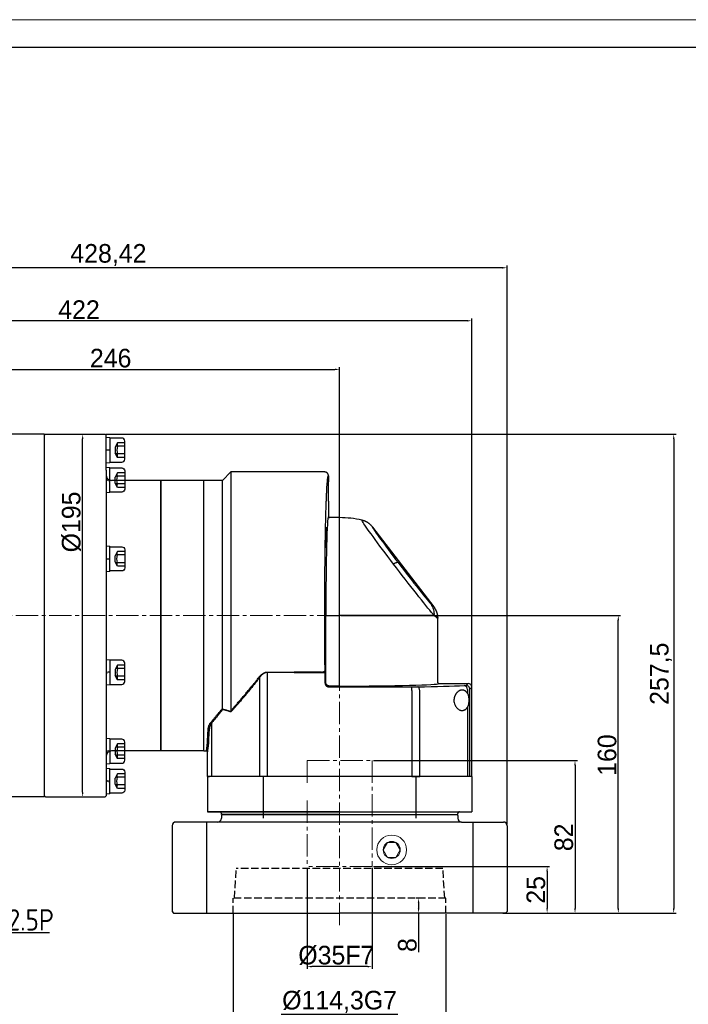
# Model space of a CAD drawing. Header units: millimetres. Extents: x 225 to 1476, y 239 to 1123.
# Tile 17 of 18: x 817 to 1176, y 594 to 1123. Entities that reach past the tile are written whole.
import ezdxf

# ---------------------------------------------------------------- set-up
doc = ezdxf.new("R2010")
doc.units = ezdxf.units.MM
doc.linetypes.add('JIS_02_4.0', pattern=[5.5, 4, -1.5])
doc.linetypes.add('点画线', pattern=[18, 12, -2, 2, -2])
for name, color, linetype, lineweight in [('7中心线层', 7, '点画线', 18), ('中心线01', 1, 'JIS_02_4.0', 0), ('图框_外框线', 7, 'Continuous', 18), ('标注线', 3, 'Continuous', 15), ('粗实线', 7, 'Continuous', 40), ('细实线', 211, 'Continuous', 18)]:
    doc.layers.add(name, color=color, linetype=linetype, lineweight=lineweight)
doc.styles.add('工程字', font='gbenor.shx', dxfattribs={"bigfont": 'gbcbig.shx'})
doc.dimstyles.new('DIMSTYLE_17', dxfattribs={"dimtxt": 8, "dimasz": 12, "dimexe": 0.18, "dimexo": 1, "dimgap": 1, "dimtad": 1, "dimtih": 1, "dimtoh": 1, "dimdec": 3, "dimdsep": 46, "dimtxsty": 'Standard', "dimblk": '_FILLED', "dimblk1": '_FILLED', "dimblk2": '_FILLED', "dimcen": 0.09, "dimadec": 0, "dimazin": 0, "dimtol": 1, "dimtp": 0.1, "dimtm": 0.1, "dimtfac": 0.7, "dimtdec": 3, "dimtofl": 0, "dimtmove": 0, "dimatfit": 3, "dimldrblk": '_FILLED', "dimfxl": 1, "dimtolj": 1, "dimarcsym": 0})
doc.dimstyles.new('ISO-25', dxfattribs={"dimtxt": 2.5, "dimasz": 2.5, "dimexe": 1.25, "dimexo": 0.625, "dimtad": 1, "dimtxsty": 'Standard', "dimcen": 2.5, "dimadec": 0, "dimazin": 0, "dimtfac": 1, "dimtmove": 0, "dimatfit": 3, "dimfxl": 1, "dimarcsym": 0})

# ---------------------------------------------------------------- blocks, each defined once
blk = doc.blocks.new('*D90')
at = {"layer": 'Defpoints', "color": 0}
for p in [(988.92, 934.97), (742.92, 891.75), (988.92, 802.55)]:
    blk.add_point(p, dxfattribs=at)
at = {"layer": '标注线', "color": 0, "lineweight": -2}
for p, q in [((742.92, 892.37), (742.92, 936.22)), ((745.42, 934.97), (986.42, 934.97)), ((988.92, 803.17), (988.92, 936.22))]:
    blk.add_line(p, q, dxfattribs=at)
at = {"layer": '标注线', "color": 0}
for points in [[(745.42, 935.39), (745.42, 934.56), (742.92, 934.97)], [(986.42, 934.56), (986.42, 935.39), (988.92, 934.97)]]:
    blk.add_solid(points, dxfattribs=at)
at = {"layer": '标注线', "color": 0, "insert": (865.92, 940.97), "char_height": 10, "attachment_point": 5}
blk.add_mtext('246', dxfattribs=at)
blk = doc.blocks.new('*D91')
at = {"layer": 'Defpoints', "color": 0}
for p in [(637.92, 961.11), (637.92, 828.55), (1059.92, 763.56)]:
    blk.add_point(p, dxfattribs=at)
at = {"layer": '标注线', "color": 0, "lineweight": -2}
for p, q in [((637.92, 829.17), (637.92, 962.36)), ((1057.42, 961.11), (640.42, 961.11)), ((1059.92, 764.19), (1059.92, 962.36))]:
    blk.add_line(p, q, dxfattribs=at)
at = {"layer": '标注线', "color": 0}
for points in [[(640.42, 961.53), (640.42, 960.69), (637.92, 961.11)], [(1057.42, 960.69), (1057.42, 961.53), (1059.92, 961.11)]]:
    blk.add_solid(points, dxfattribs=at)
at = {"layer": '标注线', "color": 0, "insert": (848.92, 967.11), "char_height": 10, "attachment_point": 5}
blk.add_mtext('422', dxfattribs=at)
blk = doc.blocks.new('*D92')
at = {"layer": 'Defpoints', "color": 0}
for p in [(862.92, 900.05), (1075.95, 642.55), (1168.42, 642.55)]:
    blk.add_point(p, dxfattribs=at)
at = {"layer": '标注线', "color": 0, "lineweight": -2}
for p, q in [((863.54, 900.05), (1169.67, 900.05)), ((1168.42, 897.55), (1168.42, 645.05)), ((1076.57, 642.55), (1169.67, 642.55))]:
    blk.add_line(p, q, dxfattribs=at)
at = {"layer": '标注线', "color": 0}
for points in [[(1168.83, 897.55), (1168, 897.55), (1168.42, 900.05)], [(1168, 645.05), (1168.83, 645.05), (1168.42, 642.55)]]:
    blk.add_solid(points, dxfattribs=at)
at = {"layer": '标注线', "color": 0, "insert": (1161.58, 771.3), "char_height": 10, "attachment_point": 5, "rotation": 90}
blk.add_mtext('257,5', dxfattribs=at)
blk = doc.blocks.new('*D99')
at = {"layer": 'Defpoints', "color": 0}
for p in [(988.92, 802.55), (1138.65, 802.55), (1078.12, 642.55)]:
    blk.add_point(p, dxfattribs=at)
at = {"layer": '标注线', "color": 0, "lineweight": -2}
for p, q in [((989.55, 802.55), (1139.9, 802.55)), ((1138.65, 645.05), (1138.65, 800.05)), ((1078.75, 642.55), (1139.9, 642.55))]:
    blk.add_line(p, q, dxfattribs=at)
at = {"layer": '标注线', "color": 0}
for points in [[(1139.07, 800.05), (1138.24, 800.05), (1138.65, 802.55)], [(1138.24, 645.05), (1139.07, 645.05), (1138.65, 642.55)]]:
    blk.add_solid(points, dxfattribs=at)
at = {"layer": '标注线', "color": 0, "insert": (1132.65, 727.55), "char_height": 10, "attachment_point": 5, "rotation": 90}
blk.add_mtext('160', dxfattribs=at)
blk = doc.blocks.new('*D100')
at = {"layer": 'Defpoints', "color": 0}
for p in [(971.42, 667.55), (1006.42, 667.55), (971.42, 613.78)]:
    blk.add_point(p, dxfattribs=at)
at = {"layer": '标注线', "color": 0, "lineweight": -2}
for p, q in [((971.42, 666.92), (971.42, 612.53)), ((1006.42, 666.92), (1006.42, 612.53)), ((1003.92, 613.78), (973.92, 613.78))]:
    blk.add_line(p, q, dxfattribs=at)
at = {"layer": '标注线', "color": 0}
for points in [[(973.92, 614.19), (973.92, 613.36), (971.42, 613.78)], [(1003.92, 613.36), (1003.92, 614.19), (1006.42, 613.78)]]:
    blk.add_solid(points, dxfattribs=at)
at = {"layer": '标注线', "color": 0, "insert": (987.16, 619.78), "char_height": 10, "attachment_point": 5}
blk.add_mtext('%%C35F7', dxfattribs=at)
blk = doc.blocks.new('*D101')
at = {"layer": 'Defpoints', "color": 0}
for p in [(931.77, 642.55), (1046.07, 642.55), (931.77, 587.99)]:
    blk.add_point(p, dxfattribs=at)
at = {"layer": '标注线', "color": 0, "lineweight": -2}
for p, q in [((931.77, 641.92), (931.77, 586.74)), ((1046.07, 641.92), (1046.07, 586.74)), ((1043.57, 587.99), (934.27, 587.99))]:
    blk.add_line(p, q, dxfattribs=at)
at = {"layer": '标注线', "color": 0}
for points in [[(934.27, 588.4), (934.27, 587.57), (931.77, 587.99)], [(1043.57, 587.57), (1043.57, 588.4), (1046.07, 587.99)]]:
    blk.add_solid(points, dxfattribs=at)
at = {"layer": '标注线', "color": 0, "insert": (988.92, 594.82), "char_height": 10, "attachment_point": 5}
blk.add_mtext('%%C114,3G7', dxfattribs=at)
blk = doc.blocks.new('*D102')
at = {"layer": 'Defpoints', "color": 0}
for p in [(1006.42, 667.55), (1078.12, 642.55), (1100.41, 642.55)]:
    blk.add_point(p, dxfattribs=at)
at = {"layer": '标注线', "color": 0, "lineweight": -2}
for p, q in [((1007.05, 667.55), (1101.66, 667.55)), ((1100.41, 665.05), (1100.41, 645.05)), ((1078.75, 642.55), (1101.66, 642.55))]:
    blk.add_line(p, q, dxfattribs=at)
at = {"layer": '标注线', "color": 0}
for points in [[(1100.82, 665.05), (1099.99, 665.05), (1100.41, 667.55)], [(1099.99, 645.05), (1100.82, 645.05), (1100.41, 642.55)]]:
    blk.add_solid(points, dxfattribs=at)
at = {"layer": '标注线', "color": 0, "insert": (1094.41, 655.05), "char_height": 10, "attachment_point": 5, "rotation": 90}
blk.add_mtext('25', dxfattribs=at)
blk = doc.blocks.new('*D103')
at = {"layer": 'Defpoints', "color": 0}
for p in [(1006.42, 724.55), (1078.12, 642.55), (1115.4, 642.55)]:
    blk.add_point(p, dxfattribs=at)
at = {"layer": '标注线', "color": 0, "lineweight": -2}
for p, q in [((1007.05, 724.55), (1116.65, 724.55)), ((1115.4, 722.05), (1115.4, 645.05)), ((1078.75, 642.55), (1116.65, 642.55))]:
    blk.add_line(p, q, dxfattribs=at)
at = {"layer": '标注线', "color": 0}
for points in [[(1115.81, 722.05), (1114.98, 722.05), (1115.4, 724.55)], [(1114.98, 645.05), (1115.81, 645.05), (1115.4, 642.55)]]:
    blk.add_solid(points, dxfattribs=at)
at = {"layer": '标注线', "color": 0, "insert": (1109.4, 683.3), "char_height": 10, "attachment_point": 5, "rotation": 90}
blk.add_mtext('82', dxfattribs=at)
blk = doc.blocks.new('*D104')
at = {"layer": 'Defpoints', "color": 0}
for p in [(650.5, 989.61), (650.5, 828.55), (1078.92, 689.55)]:
    blk.add_point(p, dxfattribs=at)
at = {"layer": '标注线', "color": 0, "lineweight": -2}
for p, q in [((650.5, 829.17), (650.5, 990.86)), ((1078.92, 690.17), (1078.92, 990.86)), ((1076.42, 989.61), (653, 989.61))]:
    blk.add_line(p, q, dxfattribs=at)
at = {"layer": '标注线', "color": 0}
for points in [[(653, 990.02), (653, 989.19), (650.5, 989.61)], [(1076.42, 989.19), (1076.42, 990.02), (1078.92, 989.61)]]:
    blk.add_solid(points, dxfattribs=at)
at = {"layer": '标注线', "color": 0, "insert": (864.71, 996.44), "char_height": 10, "attachment_point": 5}
blk.add_mtext('428,42', dxfattribs=at)
blk = doc.blocks.new('_FILLED')
at = {"color": 0, "linetype": 'ByBlock'}
blk.add_solid([(0, 0), (-1, 0.133), (-1, -0.133)], dxfattribs=at)
blk = doc.blocks.new('*D111')
at = {"layer": 'Defpoints', "color": 0}
for p in [(754.27, 611.05), (738.28, 599.04)]:
    blk.add_point(p, dxfattribs=at)
at = {"layer": '图框_外框线', "color": 0, "lineweight": -2}
for p, q in [((782.01, 631.88), (759.47, 614.95)), ((833.15, 631.88), (782.01, 631.88)), ((746.19, 605.04), (746.37, 605.04)), ((746.28, 604.95), (746.28, 605.13))]:
    blk.add_line(p, q, dxfattribs=at)
at = {"layer": '图框_外框线', "color": 0, "lineweight": -2, "xscale": 6.5, "yscale": 6.5, "zscale": 6.5, "rotation": 216.9078532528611}
blk.add_blockref('_FILLED', (754.27, 611.05), dxfattribs=at)
at = {"layer": '图框_外框线', "color": 0, "lineweight": 25, "insert": (808.23, 638.93), "char_height": 11.5, "attachment_point": 5, "style": '工程字'}
blk.add_mtext('\\A1;M20x2.5P', dxfattribs=at)
blk = doc.blocks.new('ffffffffffffffffffffffffff')
at = {"layer": '细实线', "color": 0}
for p, q in [((0.4, -6.55), (0.4, 6.55)), ((0.6, 6.75), (2.3, 6.75)), ((2.5, 6.55), (2.5, -6.55)), ((2.5, 0.44), (0.4, 0)), ((2.5, -0.09), (0.4, -0.53)), ((2.3, -6.75), (0.6, -6.75))]:
    blk.add_line(p, q, dxfattribs=at)
for centre, start, end in [((0.6, 6.55), 90, 180), ((2.3, 6.55), 0, 90), ((0.6, -6.55), 180, 270), ((2.3, -6.55), 270, 0)]:
    blk.add_arc(centre, 0.2, start, end, dxfattribs=at)
blk = doc.blocks.new('G$CF1FAEBD0')
at = {"layer": '细实线', "color": 0, "lineweight": -3}
for p, q in [((8.5, 13.25), (2.1, 13.25)), ((2.1, 13.25), (2.1, 0.25)), ((6.2, 10.68), (4.87, 8.35)), ((10.1, 10.68), (6.2, 10.68)), ((10.1, 1.85), (10.1, 11.65)), ((4.87, 8.35), (4.87, 5.15)), ((10.1, 8.83), (5.15, 8.83)), ((2.1, 0.25), (8.5, 0.25)), ((6.2, 2.82), (4.87, 5.15)), ((10.1, 4.67), (5.15, 4.67)), ((10.1, 2.82), (6.2, 2.82))]:
    blk.add_line(p, q, dxfattribs=at)
for centre, radius, start, end in [((9.02, 9.76), 2.97, 161.89, 198.11), ((8.5, 11.65), 1.6, 0, 90), ((12.78, 6.75), 6.9, 162.4606, 197.5394), ((9.02, 3.74), 2.97, 161.89, 198.11), ((8.5, 1.85), 1.6, 270, 0)]:
    blk.add_arc(centre, radius, start, end, dxfattribs=at)
at = {"layer": '细实线', "color": 0, "lineweight": -3, "rotation": 180}
blk.add_blockref('ffffffffffffffffffffffffff', (2.5, 6.75), dxfattribs=at)
blk = doc.blocks.new('*D119')
at = {"layer": 'Defpoints', "color": 0}
for p in [(846.92, 900.05), (850.88, 900.05), (846.92, 705.05)]:
    blk.add_point(p, dxfattribs=at)
at = {"layer": '标注线', "color": 0, "lineweight": -2}
for p, q in [((847.54, 900.05), (852.13, 900.05)), ((850.88, 707.55), (850.88, 897.55)), ((847.54, 705.05), (852.13, 705.05))]:
    blk.add_line(p, q, dxfattribs=at)
at = {"layer": '标注线', "color": 0}
for points in [[(851.3, 897.55), (850.46, 897.55), (850.88, 900.05)], [(850.46, 707.55), (851.3, 707.55), (850.88, 705.05)]]:
    blk.add_solid(points, dxfattribs=at)
at = {"layer": '标注线', "color": 0, "insert": (844.88, 852.92), "char_height": 10, "attachment_point": 5, "rotation": 90}
blk.add_mtext('%%c195{}{{\\H0.7x;}{}}', dxfattribs=at)
blk = doc.blocks.new('*D125')
at = {"layer": 'Defpoints', "color": 0}
for p in [(1032.5, 650.55), (1031.35, 642.55), (1035.24, 642.55)]:
    blk.add_point(p, dxfattribs=at)
at = {"layer": '标注线', "color": 0, "lineweight": -2}
for p, q in [((1031.87, 650.55), (1030.1, 650.55)), ((1031.35, 648.05), (1031.35, 645.05)), ((1034.62, 642.55), (1030.1, 642.55)), ((1031.35, 642.55), (1031.35, 621.53))]:
    blk.add_line(p, q, dxfattribs=at)
at = {"layer": '标注线', "color": 0}
for points in [[(1031.77, 648.05), (1030.94, 648.05), (1031.35, 650.55)], [(1030.94, 645.05), (1031.77, 645.05), (1031.35, 642.55)]]:
    blk.add_solid(points, dxfattribs=at)
at = {"layer": '标注线', "color": 0, "insert": (1025.35, 625.38), "char_height": 10, "attachment_point": 5, "rotation": 90}
blk.add_mtext('8', dxfattribs=at)
blk = doc.blocks.new('140FL1')
at = {"linetype": 'Continuous', "lineweight": 30}
for p, q in [((8, 159.25), (-2, 159.25)), ((-2, 13.75), (-2, 159.25)), ((12.5, 163.75), (8, 159.25)), ((63.05, 163.75), (12.5, 163.75)), ((65, 147.75), (65, 139.69)), ((71, 139.19), (65.5, 139.19)), ((88.69, 134.14), (121.63, 91.16)), ((123.69, 50.5), (123.69, 85.06)), ((124.19, 50), (140, 50)), ((142, 0), (142, 48)), ((-2, 13.75), (-0.5, 13.75)), ((-0.5, 13.75), (-0.48, 13.78)), ((0, 0), (0, 13.25)), ((0, 0), (1.07, 0)), ((2.37, 0), (1.07, 0)), ((27.98, 0), (2.37, 0)), ((32.18, 0), (27.98, 0)), ((109.82, 0), (32.18, 0)), ((109.82, 0), (114.02, 0)), ((139.63, 0), (114.02, 0)), ((140.93, 0), (139.63, 0)), ((142, 0), (140.93, 0))]:
    blk.add_line(p, q, dxfattribs=at)
at = {"linetype": 'Continuous', "lineweight": 25}
for p, q in [((8, 36.56), (8, 159.25)), ((12.5, 163.75), (12.5, 35.25)), ((71, 86.5), (71, 139.19)), ((63.61, 50.61), (63.61, 86.5)), ((63.61, 86.5), (64.11, 86.5)), ((64.11, 86.5), (71, 86.5)), ((71, 49.11), (71, 86.5)), ((121.88, 86.5), (71, 86.5)), ((123.67, 85.03), (123.59, 86.31)), ((123.67, 85.03), (123.59, 86.31)), ((27.98, 53.16), (27.98, 0)), ((32.18, 56.16), (46.68, 56.16)), ((32.18, 56.16), (32.18, 55.96)), ((46.68, 55.96), (32.18, 55.96)), ((32.18, 0), (32.18, 55.96)), ((61.19, 56.16), (46.68, 56.16)), ((46.68, 56.16), (46.68, 55.96)), ((46.68, 55.96), (61.19, 55.96)), ((61.19, 55.96), (63.19, 55.96)), ((63.19, 50.19), (63.19, 55.96)), ((63.61, 50.61), (63.19, 50.19)), ((65.19, 48.19), (65.61, 48.61)), ((65.19, 48.19), (109.82, 48.19)), ((71, 48.61), (65.61, 48.61)), ((71, 48.61), (71, 49.11)), ((109.82, 46.19), (109.82, 48.19)), ((123.66, 50.48), (123.69, 50.5)), ((123.69, 50.5), (123.66, 50.48)), ((123.74, 50.33), (123.68, 50.47)), ((138.93, 48.93), (140, 50)), ((142, 48), (140.93, 46.94)), ((109.82, 46.19), (109.82, 0)), ((114.02, 0), (114.02, 46.22)), ((139.63, 46.85), (139.63, 44.81)), ((140.93, 0), (140.93, 46.94)), ((139.63, 37.14), (139.63, 0)), ((2.37, 0), (2.37, 28.82))]:
    blk.add_line(p, q, dxfattribs=at)
at = {"color": 7, "linetype": 'Continuous', "lineweight": 30}
blk.add_line((65, 161.75), (65, 158.75), dxfattribs=at)
at = {"linetype": 'Continuous', "lineweight": 25, "flags": 128}
for points in [[(99.99, 114.19), (98.45, 116.22), (96.93, 118.22), (95.46, 120.19), (94.03, 122.09), (92.65, 123.94), (91.35, 125.7), (90.11, 127.38), (88.95, 128.97), (87.88, 130.45), (86.9, 131.81), (86.02, 133.05), (85.24, 134.16), (84.58, 135.13), (84.02, 135.95), (83.58, 136.63), (83.26, 137.16), (83.06, 137.53), (82.98, 137.75), (83.02, 137.8)], [(88.69, 134.14), (88.64, 134.11), (88.7, 133.93), (88.88, 133.6), (89.17, 133.14), (89.56, 132.53), (90.06, 131.79), (90.66, 130.92), (91.36, 129.93), (92.15, 128.82), (93.04, 127.6), (94, 126.28), (95.04, 124.86), (96.14, 123.37), (97.31, 121.8), (98.53, 120.17), (99.79, 118.48), (101.1, 116.76), (102.42, 115.01)], [(121.88, 86.5), (121.19, 87.31), (120.38, 88.26), (119.47, 89.35), (118.47, 90.57), (117.38, 91.92), (116.2, 93.38), (114.95, 94.94), (113.62, 96.61), (112.24, 98.36), (110.8, 100.19), (109.32, 102.08), (107.8, 104.03), (106.25, 106.02), (104.69, 108.05), (103.12, 110.09), (101.55, 112.14), (99.99, 114.19)], [(102.42, 115.01), (103.86, 113.13), (105.3, 111.25), (106.74, 109.38), (108.17, 107.53), (109.57, 105.73), (110.94, 103.97), (112.27, 102.29), (113.54, 100.68), (114.75, 99.16), (115.88, 97.75), (116.93, 96.45), (117.89, 95.27), (118.76, 94.23), (119.51, 93.33), (120.16, 92.58)], [(61.19, 56.16), (61.57, 56.17), (61.94, 56.22), (62.28, 56.29), (62.58, 56.39), (62.83, 56.51), (63.02, 56.64), (63.14, 56.79), (63.19, 56.94)], [(114.02, 46.22), (113.99, 46.6), (113.93, 46.97), (113.83, 47.31), (113.7, 47.61), (113.54, 47.86), (113.36, 48.05), (113.17, 48.17), (112.97, 48.22)]]:
    blk.add_lwpolyline(points, dxfattribs=at)
at = {"linetype": 'Continuous', "lineweight": 30}
blk.add_arc((71, 86.5), 52.69, 76.8112, 90, dxfattribs=at)
at = {"linetype": 'Continuous', "lineweight": 25}
for centre, radius, start, end in [((102.33, 111.28), 3.73, 88.6097, 128.8971), ((112.97, 87.26), 8.95, 355.1294, 36.4921), ((26.99, 52.21), 1.37, 43.6047, 57.8618), ((137.75, 46.97), 1.89, 356.3431, 83.5339), ((138.93, 46.93), 2, 0.046, 89.954), ((1.74, 28.57), 0.672, 21.4489, 72.0417)]:
    blk.add_arc(centre, radius, start, end, dxfattribs=at)
at = {"linetype": 'Continuous', "lineweight": 30}
for centre, major_axis, ratio, start_param, end_param in [((65, 153.25), (0, 5.5), 0.026186, 0, 3.141593), ((140, 48), (-1.42, -1.42), 0.999315, 2.356537, 3.926648)]:
    blk.add_ellipse(centre, major_axis=major_axis, ratio=ratio, start_param=start_param, end_param=end_param, dxfattribs=at)
at = {"linetype": 'Continuous', "lineweight": 25}
for centre, major_axis, ratio, start_param, end_param in [((65, 86.5), (0, 53.19), 0.026186, 0.000246, 1.570796), ((78.93, 146.86), (-42.68, 55.74), 0.01592, 2.899557, 3.168512), ((63.13, 55.96), (0, 2.5), 0.026186, 4.712389, 5.116079), ((71, 50), (53.19, 0), 0.026186, 4.712389, 6.282939), ((109.82, 48.35), (6, 0), 0.026186, 4.712389, 5.264629), ((71, 50), (80, 0), 0.026186, 5.264629, 5.704139), ((132.94, 48.94), (6, 0), 0.026186, 5.704139, 6.257005), ((0, 86.5), (0, 73.25), 0.026186, 3.141771, 3.731001)]:
    blk.add_ellipse(centre, major_axis=major_axis, ratio=ratio, start_param=start_param, end_param=end_param, dxfattribs=at)
for centre in [(63.64, 128.51), (63.29, 72.62)]:
    blk.add_ellipse(centre, major_axis=(0, 5.5), ratio=0.026186, dxfattribs=at)
at = {"linetype": 'Continuous', "lineweight": 30}
for points, knots in [([(65, 161.75), (65, 161.79), (65, 161.87), (64.99, 161.99), (64.96, 162.13), (64.93, 162.29), (64.88, 162.45), (64.8, 162.62), (64.7, 162.8), (64.58, 162.98), (64.43, 163.16), (64.24, 163.32), (64.03, 163.47), (63.79, 163.59), (63.54, 163.68), (63.27, 163.74), (63.09, 163.75), (63, 163.75)], [0, 0, 0, 0, 0.036004, 0.076452, 0.121542, 0.171451, 0.226313, 0.286197, 0.351081, 0.420821, 0.495124, 0.573534, 0.655417, 0.739976, 0.826277, 0.913301, 1, 1, 1, 1]), ([(65, 139.69), (65, 139.67), (65, 139.62), (65.02, 139.54), (65.05, 139.47), (65.09, 139.4), (65.15, 139.33), (65.27, 139.23), (65.4, 139.21), (65.5, 139.19)], [0, 0, 0, 0, 0.093339, 0.191197, 0.292695, 0.396708, 0.501924, 0.638242, 1, 1, 1, 1]), ([(88.69, 134.14), (88.62, 134.23), (88.49, 134.4), (88.28, 134.65), (88.06, 134.88), (87.84, 135.11), (87.62, 135.33), (87.39, 135.54), (87.16, 135.74), (86.93, 135.93), (86.69, 136.11), (86.45, 136.28), (86.21, 136.44), (85.96, 136.6), (85.72, 136.74), (85.47, 136.88), (85.22, 137.01), (84.98, 137.13), (84.73, 137.24), (84.48, 137.34), (84.24, 137.44), (83.99, 137.52), (83.75, 137.61), (83.5, 137.68), (83.26, 137.74), (83.1, 137.78), (83.02, 137.8)], [0, 0, 0, 0, 0.047477, 0.094449, 0.140917, 0.186879, 0.232336, 0.277288, 0.321735, 0.365677, 0.409113, 0.452044, 0.49447, 0.53639, 0.577805, 0.618715, 0.659119, 0.699017, 0.73841, 0.777297, 0.815679, 0.853555, 0.890925, 0.927789, 0.964147, 1, 1, 1, 1]), ([(121.63, 91.16), (121.69, 91.07), (121.81, 90.91), (121.99, 90.66), (122.15, 90.41), (122.31, 90.15), (122.45, 89.89), (122.59, 89.64), (122.72, 89.38), (122.83, 89.13), (122.94, 88.87), (123.04, 88.62), (123.13, 88.37), (123.22, 88.12), (123.29, 87.88), (123.36, 87.63), (123.42, 87.39), (123.47, 87.16), (123.52, 86.93), (123.56, 86.7), (123.59, 86.48), (123.62, 86.26), (123.64, 86.05), (123.66, 85.84), (123.68, 85.64), (123.69, 85.44), (123.69, 85.25), (123.69, 85.13), (123.69, 85.06)], [0, 0, 0, 0, 0.047304, 0.094066, 0.140258, 0.185849, 0.230814, 0.275127, 0.318764, 0.361703, 0.403925, 0.44541, 0.486143, 0.526108, 0.565292, 0.603682, 0.641268, 0.678042, 0.713996, 0.749123, 0.783418, 0.816878, 0.849499, 0.881281, 0.912221, 0.94232, 0.971579, 1, 1, 1, 1]), ([(123.69, 50.5), (123.69, 50.48), (123.7, 50.43), (123.71, 50.37), (123.73, 50.32), (123.75, 50.27), (123.77, 50.23), (123.79, 50.2), (123.81, 50.18), (123.82, 50.16), (123.83, 50.15), (123.87, 50.12), (123.94, 50.06), (124.07, 50.01), (124.15, 50), (124.19, 50)], [0, 0, 0, 0, 0.086586, 0.167766, 0.241988, 0.308037, 0.365036, 0.41241, 0.449823, 0.477104, 0.494183, 0.50104, 0.674738, 0.84276, 1, 1, 1, 1]), ([(-0.5, 13.75), (-0.48, 13.75), (-0.43, 13.75), (-0.37, 13.73), (-0.32, 13.72), (-0.27, 13.69), (-0.23, 13.67), (-0.2, 13.65), (-0.18, 13.63), (-0.16, 13.62), (-0.15, 13.61), (-0.12, 13.57), (-0.06, 13.5), (-0.01, 13.38), (0, 13.29), (0, 13.25)], [0, 0, 0, 0, 0.086927, 0.168395, 0.242837, 0.309024, 0.366074, 0.41341, 0.450696, 0.477764, 0.494544, 0.501016, 0.674858, 0.842881, 1, 1, 1, 1])]:
    blk.add_open_spline(points, degree=3, knots=knots, dxfattribs=at)
at = {"linetype": 'Continuous', "lineweight": 25}
for points, knots in [([(63.19, 56.94), (63.18, 57.21), (63.18, 57.74), (63.17, 58.63), (63.16, 59.67), (63.13, 62.03), (63.11, 64.89), (63.09, 68.15), (63.07, 70.5), (63.06, 72.68), (63.05, 75.48), (63.04, 79.23), (63.03, 83.53), (63.03, 86.91), (63.03, 89.07), (63.03, 90.96), (63.03, 92.53), (63.04, 93.85), (63.04, 94.62), (63.04, 95.97), (63.05, 98.65), (63.07, 102.29), (63.09, 106.01), (63.12, 108.98), (63.13, 110.93), (63.15, 112.35), (63.16, 113.69), (63.19, 116.25), (63.23, 119.56), (63.27, 122.58), (63.3, 124.47), (63.32, 126.07), (63.34, 127.39), (63.36, 128.47), (63.37, 129.11), (63.39, 130.22), (63.44, 132.41), (63.53, 136.64), (63.64, 141.02), (63.76, 145.06), (63.85, 147.69), (63.92, 149.6), (63.97, 150.77), (64.02, 151.71), (64.05, 152.46), (64.08, 153.06), (64.1, 153.42), (64.13, 154.03), (64.19, 155.2), (64.29, 156.78), (64.41, 158.31), (64.52, 159.53), (64.63, 160.5), (64.73, 161.05), (64.8, 161.37), (64.85, 161.56), (64.91, 161.7), (64.96, 161.75), (64.98, 161.75), (65, 161.75), (65, 161.75)], [0, 0, 0, 0, 0.005862, 0.011717, 0.019418, 0.028346, 0.062495, 0.080132, 0.096374, 0.111303, 0.124993, 0.153721, 0.187482, 0.211867, 0.222102, 0.231031, 0.249978, 0.253922, 0.25779, 0.265602, 0.281227, 0.312472, 0.340271, 0.358564, 0.374967, 0.381745, 0.388818, 0.403851, 0.437462, 0.462244, 0.472559, 0.481488, 0.499963, 0.503911, 0.507776, 0.51559, 0.531216, 0.562464, 0.624934, 0.653992, 0.687436, 0.712683, 0.723092, 0.732023, 0.749947, 0.753902, 0.757761, 0.765576, 0.781204, 0.812458, 0.847048, 0.874966, 0.904178, 0.937475, 0.946981, 0.960363, 0.978409, 0.991627, 0.996421, 1, 1, 1, 1]), ([(123.63, 85.08), (123.6, 85.08), (123.52, 85.07), (122.96, 85.52), (122.24, 86.17), (121.88, 86.5)], [0, 0, 0, 0, 0.250298, 0.622099, 1, 1, 1, 1]), ([(12.5, 35.25), (12.69, 35.46), (13.06, 35.88), (13.65, 36.54), (14.26, 37.23), (14.89, 37.95), (15.55, 38.7), (16.24, 39.49), (16.95, 40.31), (17.68, 41.16), (18.45, 42.05), (19.24, 42.97), (20.2, 44.11), (21.75, 45.95), (23.4, 47.95), (24.97, 49.88), (25.98, 51.15), (26.89, 52.3), (27.45, 53.03), (27.72, 53.37)], [0, 0, 0, 0, 0.037772, 0.077079, 0.117922, 0.160303, 0.20422, 0.249675, 0.296667, 0.345197, 0.395266, 0.446873, 0.500018, 0.583672, 0.749579, 0.82244, 0.888464, 0.947651, 1, 1, 1, 1]), ([(27.98, 53.16), (27.77, 52.88), (27.36, 52.34), (26.73, 51.53), (26.09, 50.72), (25.46, 49.91), (24.82, 49.11), (24.19, 48.32), (23.55, 47.53), (22.91, 46.74), (22.27, 45.95), (21.62, 45.17), (20.98, 44.4), (20.34, 43.63), (19.69, 42.86), (19.05, 42.09), (18.41, 41.33), (17.76, 40.58), (17.12, 39.83), (16.48, 39.08), (15.84, 38.34), (15.19, 37.6), (14.56, 36.86), (13.92, 36.13), (13.28, 35.4), (12.86, 34.92), (12.65, 34.68)], [0, 0, 0, 0, 0.040794, 0.08165, 0.122569, 0.163553, 0.204605, 0.245726, 0.286919, 0.328185, 0.369526, 0.410945, 0.452443, 0.494022, 0.535685, 0.577432, 0.619267, 0.66119, 0.703204, 0.745311, 0.787512, 0.82981, 0.872205, 0.914701, 0.957299, 1, 1, 1, 1]), ([(27.72, 53.37), (27.79, 53.46), (27.93, 53.64), (28.15, 53.9), (28.37, 54.14), (28.67, 54.46), (29.07, 54.84), (29.61, 55.26), (30.18, 55.62), (30.71, 55.87), (31.15, 56.01), (31.5, 56.1), (31.84, 56.15), (32.07, 56.15), (32.18, 56.16)], [0, 0, 0, 0, 0.066282, 0.129975, 0.191133, 0.249815, 0.377659, 0.499428, 0.628816, 0.750313, 0.81518, 0.878029, 0.939432, 1, 1, 1, 1]), ([(32.18, 55.96), (32.12, 55.96), (32.01, 55.96), (31.83, 55.94), (31.66, 55.92), (31.48, 55.88), (31.31, 55.84), (31.13, 55.79), (30.96, 55.73), (30.78, 55.65), (30.61, 55.57), (30.43, 55.48), (30.25, 55.38), (30.08, 55.27), (29.91, 55.15), (29.64, 54.95), (29.28, 54.65), (28.84, 54.21), (28.4, 53.71), (28.13, 53.35), (27.98, 53.16)], [0, 0, 0, 0, 0.032122, 0.064464, 0.097123, 0.130189, 0.163753, 0.197898, 0.232707, 0.268254, 0.304613, 0.341849, 0.380026, 0.4192, 0.459426, 0.500753, 0.61023, 0.729641, 0.859446, 1, 1, 1, 1]), ([(63.19, 50.19), (63.19, 50.14), (63.19, 50.05), (63.21, 49.91), (63.24, 49.77), (63.27, 49.63), (63.32, 49.49), (63.37, 49.36), (63.43, 49.23), (63.51, 49.11), (63.59, 48.99), (63.68, 48.88), (63.78, 48.78), (63.88, 48.68), (63.99, 48.59), (64.11, 48.51), (64.23, 48.44), (64.36, 48.37), (64.49, 48.32), (64.63, 48.27), (64.77, 48.24), (64.91, 48.21), (65.05, 48.2), (65.14, 48.19), (65.19, 48.19)], [0, 0, 0, 0, 0.045491, 0.090971, 0.136442, 0.181905, 0.22736, 0.27281, 0.318254, 0.363694, 0.409131, 0.454566, 0.5, 0.545434, 0.590869, 0.636306, 0.681746, 0.72719, 0.77264, 0.818095, 0.863558, 0.909029, 0.954509, 1, 1, 1, 1]), ([(65.61, 48.61), (65.56, 48.61), (65.46, 48.61), (65.32, 48.63), (65.18, 48.65), (65.04, 48.69), (64.91, 48.73), (64.78, 48.79), (64.65, 48.85), (64.52, 48.92), (64.41, 49.01), (64.3, 49.1), (64.19, 49.19), (64.09, 49.3), (64, 49.41), (63.92, 49.53), (63.85, 49.65), (63.79, 49.78), (63.73, 49.91), (63.69, 50.04), (63.65, 50.18), (63.63, 50.32), (63.61, 50.46), (63.61, 50.56), (63.61, 50.61)], [0, 0, 0, 0, 0.04546, 0.090918, 0.136375, 0.18183, 0.227285, 0.272739, 0.318192, 0.363644, 0.409097, 0.454548, 0.5, 0.545452, 0.590903, 0.636356, 0.681808, 0.727261, 0.772715, 0.81817, 0.863625, 0.909082, 0.95454, 1, 1, 1, 1]), ([(133.64, 44.65), (133.6, 44.59), (133.52, 44.48), (133.4, 44.31), (133.29, 44.13), (133.19, 43.94), (133.09, 43.76), (133, 43.57), (132.92, 43.38), (132.84, 43.18), (132.77, 42.98), (132.71, 42.79), (132.65, 42.58), (132.6, 42.38), (132.56, 42.18), (132.52, 41.98), (132.49, 41.78), (132.46, 41.57), (132.45, 41.37), (132.43, 41.17), (132.43, 40.97), (132.43, 40.77), (132.44, 40.57), (132.49, 39.98), (132.72, 38.95), (133.35, 37.63), (134.12, 36.7), (134.93, 36.07), (135.56, 35.73), (136.15, 35.55), (136.63, 35.47), (137.08, 35.47), (137.47, 35.53), (137.82, 35.62), (138.14, 35.75), (138.44, 35.91), (138.72, 36.11), (138.98, 36.33), (139.21, 36.58), (139.43, 36.85), (139.57, 37.05), (139.63, 37.14)], [0, 0, 0, 0, 0.013224, 0.026226, 0.039013, 0.051589, 0.063962, 0.076137, 0.088123, 0.099925, 0.111553, 0.123012, 0.134313, 0.145463, 0.156471, 0.167347, 0.1781, 0.188741, 0.19928, 0.209726, 0.220093, 0.230389, 0.240628, 0.25082, 0.322974, 0.405647, 0.500925, 0.557128, 0.626176, 0.667775, 0.709398, 0.751045, 0.782578, 0.813113, 0.84266, 0.871232, 0.898842, 0.925506, 0.951241, 0.976065, 1, 1, 1, 1]), ([(139.6, 44.85), (139.57, 44.9), (139.5, 45.01), (139.38, 45.16), (139.26, 45.31), (139.13, 45.46), (138.99, 45.6), (138.84, 45.73), (138.68, 45.86), (138.52, 45.98), (138.34, 46.08), (138.16, 46.18), (137.97, 46.27), (137.77, 46.34), (137.56, 46.4), (137.34, 46.44), (137.12, 46.47), (136.78, 46.48), (136.32, 46.44), (135.76, 46.29), (135.29, 46.08), (134.9, 45.85), (134.59, 45.63), (134.31, 45.38), (134.05, 45.13), (133.84, 44.9), (133.71, 44.73), (133.64, 44.65)], [0, 0, 0, 0, 0.022959, 0.046794, 0.071514, 0.097127, 0.123638, 0.151055, 0.179382, 0.208625, 0.238788, 0.269875, 0.301891, 0.334838, 0.368719, 0.403539, 0.439298, 0.476001, 0.563036, 0.650275, 0.737719, 0.782808, 0.832632, 0.887216, 0.926156, 0.963745, 1, 1, 1, 1]), ([(139.63, 44.81), (139.66, 44.76), (139.72, 44.67), (139.8, 44.51), (139.87, 44.36), (139.94, 44.19), (140.01, 44.02), (140.06, 43.85), (140.12, 43.66), (140.16, 43.47), (140.21, 43.28), (140.3, 42.82), (140.4, 42.06), (140.44, 40.98), (140.4, 39.9), (140.29, 39.07), (140.17, 38.48), (140.07, 38.1), (139.94, 37.76), (139.8, 37.43), (139.69, 37.24), (139.63, 37.14)], [0, 0, 0, 0, 0.02495, 0.049799, 0.074598, 0.099394, 0.124236, 0.149174, 0.174254, 0.199525, 0.225032, 0.250819, 0.376382, 0.50002, 0.623572, 0.749601, 0.800932, 0.851261, 0.900958, 0.950408, 1, 1, 1, 1]), ([(1.95, 29.21), (2.08, 29.37), (2.36, 29.69), (2.77, 30.19), (3.2, 30.7), (3.63, 31.22), (4.08, 31.76), (4.53, 32.31), (5, 32.87), (5.47, 33.45), (5.96, 34.04), (6.46, 34.65), (6.96, 35.27), (7.48, 35.91), (7.82, 36.34), (8, 36.56)], [0, 0, 0, 0, 0.070231, 0.141573, 0.214027, 0.287595, 0.362277, 0.438075, 0.51499, 0.593023, 0.672176, 0.752449, 0.833843, 0.91636, 1, 1, 1, 1]), ([(8.18, 35.96), (8.02, 35.76), (7.71, 35.37), (7.24, 34.78), (6.77, 34.21), (6.32, 33.64), (5.86, 33.07), (5.41, 32.52), (4.96, 31.97), (4.52, 31.42), (4.08, 30.89), (3.64, 30.36), (3.21, 29.84), (2.79, 29.32), (2.51, 28.99), (2.37, 28.82)], [0, 0, 0, 0, 0.078095, 0.155979, 0.233656, 0.311131, 0.388408, 0.46549, 0.542383, 0.619091, 0.695617, 0.771967, 0.848144, 0.924154, 1, 1, 1, 1]), ([(8, 36.56), (8, 36.53), (8, 36.48), (8.01, 36.4), (8.03, 36.33), (8.05, 36.27), (8.07, 36.23), (8.08, 36.22)], [0, 0, 0, 0, 0.266509, 0.499118, 0.689603, 0.854524, 1, 1, 1, 1]), ([(8.08, 36.22), (8.22, 36.19), (8.51, 36.13), (8.94, 36.03), (9.38, 35.93), (9.82, 35.81), (10.26, 35.69), (10.71, 35.56), (11.17, 35.42), (11.63, 35.27), (12.09, 35.12), (12.41, 35), (12.56, 34.95)], [0, 0, 0, 0, 0.098327, 0.196968, 0.295942, 0.395273, 0.494982, 0.595091, 0.695624, 0.796604, 0.898055, 1, 1, 1, 1]), ([(8.08, 36.22), (8.09, 36.2), (8.11, 36.16), (8.14, 36.1), (8.16, 36.04), (8.17, 35.99), (8.18, 35.96)], [0, 0, 0, 0, 0.23165, 0.499289, 0.643489, 1, 1, 1, 1]), ([(12.65, 34.68), (12.5, 34.74), (12.19, 34.85), (11.74, 35), (11.29, 35.15), (10.84, 35.29), (10.39, 35.42), (9.94, 35.55), (9.5, 35.66), (9.06, 35.77), (8.61, 35.87), (8.32, 35.93), (8.18, 35.96)], [0, 0, 0, 0, 0.098829, 0.197875, 0.297154, 0.396684, 0.496479, 0.596556, 0.696931, 0.797619, 0.898637, 1, 1, 1, 1]), ([(12.56, 34.95), (12.56, 34.96), (12.54, 34.99), (12.53, 35.03), (12.52, 35.08), (12.51, 35.13), (12.5, 35.19), (12.5, 35.23), (12.5, 35.25)], [0, 0, 0, 0, 0.125701, 0.261144, 0.408939, 0.571103, 0.774954, 1, 1, 1, 1]), ([(12.56, 34.95), (12.57, 34.93), (12.59, 34.89), (12.62, 34.82), (12.64, 34.75), (12.64, 34.7), (12.65, 34.68)], [0, 0, 0, 0, 0.224725, 0.499236, 0.75198, 1, 1, 1, 1]), ([(0.57, 26.03), (0.57, 26.09), (0.58, 26.22), (0.6, 26.42), (0.63, 26.62), (0.67, 26.82), (0.73, 27.02), (0.79, 27.22), (0.86, 27.42), (0.97, 27.69), (1.13, 28.03), (1.36, 28.43), (1.63, 28.82), (1.84, 29.08), (1.95, 29.21)], [0, 0, 0, 0, 0.062983, 0.12573, 0.188291, 0.250717, 0.313058, 0.375364, 0.437686, 0.500075, 0.625087, 0.749803, 0.874636, 1, 1, 1, 1]), ([(2.37, 28.82), (2.32, 28.76), (2.23, 28.64), (2.09, 28.45), (1.95, 28.24), (1.81, 28.01), (1.68, 27.76), (1.54, 27.5), (1.39, 27.14), (1.24, 26.72), (1.14, 26.27), (1.08, 25.91), (1.07, 25.7), (1.07, 25.61)], [0, 0, 0, 0, 0.055064, 0.11558, 0.181548, 0.252971, 0.329849, 0.412182, 0.499972, 0.663586, 0.801464, 0.913602, 1, 1, 1, 1])]:
    blk.add_open_spline(points, degree=3, knots=knots, dxfattribs=at)
blk.add_open_spline([(139.63, 44.81), (139.62, 44.82), (139.61, 44.84), (139.6, 44.85)], degree=3, dxfattribs=at)
at = {"linetype": 'Continuous'}
blk.add_open_spline([(-0.48, 13.78), (-0.44, 13.82), (-0.35, 13.9), (-0.22, 14.48), (-0.09, 15.38), (0.03, 16.55), (0.15, 18.01), (0.26, 19.77), (0.38, 21.8), (0.48, 23.86), (0.54, 25.33), (0.57, 26.03)], degree=3, knots=[0, 0, 0, 0, 0.112, 0.237224, 0.355811, 0.467759, 0.573069, 0.69536, 0.80728, 0.908827, 1, 1, 1, 1], dxfattribs=at)

msp = doc.modelspace()

# ---------------------------------------------------------------- linework, layer by layer
msp.add_line((925.4206, 695.5452), (1052.4206, 695.5452))
at = {"layer": '7中心线层'}
for p, q in [((988.9206, 802.5452), (631.2641, 802.5452)), ((971.4203, 724.5456), (971.4203, 711.0452)), ((971.4203, 724.5456), (1006.4203, 724.5456)), ((1006.4203, 724.5456), (1006.4203, 667.5452)), ((971.4203, 703.0452), (971.4203, 667.5452)), ((1006.4203, 667.5452), (971.4203, 667.5452)), ((1006.4203, 667.5452), (971.4203, 667.5452))]:
    msp.add_line(p, q, dxfattribs=at)
at = {"layer": '7中心线层', "color": 0}
msp.add_line((988.9206, 636.1073), (988.9206, 802.5452), dxfattribs=at)
at = {"layer": '中心线01', "color": 0, "lineweight": 25}
for p, q in [((932.4203, 650.5452), (933.4203, 666.5452)), ((1044.4203, 666.5452), (933.4203, 666.5452)), ((1045.4203, 650.5452), (1044.4203, 666.5452)), ((1046.0703, 650.5452), (931.7703, 650.5452)), ((931.7703, 642.5452), (931.7703, 650.5452)), ((1046.0703, 642.5452), (1046.0703, 650.5452))]:
    msp.add_line(p, q, dxfattribs=at)
at = {"layer": '图框_外框线', "color": 3}
msp.add_lwpolyline([(226.069, 239.2983), (1475.7892, 239.2983), (1475.7892, 1123.0291), (226.069, 1123.0291)], close=True, dxfattribs=at)
at = {"layer": '图框_外框线', "color": 3, "lineweight": 25}
msp.add_lwpolyline([(300.4571, 254.176), (1460.9116, 254.176), (1460.9116, 1108.1515), (300.4571, 1108.1515)], close=True, dxfattribs=at)
at = {"layer": '粗实线', "lineweight": 30}
for p, q in [((830.4199, 900.0452), (805.4199, 900.0452)), ((830.4199, 899.5452), (830.9199, 900.0452)), ((830.4199, 705.0453), (830.4199, 900.0452)), ((830.9199, 900.0452), (862.9199, 900.0452)), ((863.4199, 899.5452), (862.9199, 900.0452)), ((863.4199, 880.7952), (863.4199, 899.5452)), ((863.4199, 880.7952), (863.4199, 724.2952)), ((915.9206, 875.295), (866.4199, 875.295)), ((892.9199, 875.295), (892.9199, 802.5452)), ((892.9199, 802.5452), (892.9199, 875.295)), ((892.9199, 729.7956), (892.9199, 875.295)), ((915.9206, 729.7956), (915.9206, 875.295)), ((892.9199, 729.7956), (892.9199, 802.5452)), ((892.9199, 802.5452), (892.9199, 729.7956)), ((915.9206, 729.7956), (866.4199, 729.7956)), ((863.4199, 724.2952), (863.4199, 705.5453)), ((917.9206, 716.0453), (917.9206, 697.0453)), ((937.6206, 716.0453), (917.9206, 716.0453)), ((947.8962, 716.0452), (917.9206, 716.0452)), ((1029.9449, 716.0452), (947.8962, 716.0452)), ((947.8962, 716.0452), (947.8962, 693.5452)), ((1059.9206, 716.0452), (1029.9449, 716.0452)), ((1029.9449, 716.0452), (1029.9449, 693.5454)), ((1059.9202, 716.0457), (1059.9203, 697.0457)), ((830.4199, 705.0453), (805.4199, 705.0453)), ((830.4199, 705.5453), (830.9199, 705.0453)), ((830.9199, 705.0453), (862.9199, 705.0453)), ((863.4199, 705.5453), (862.9199, 705.0453)), ((988.9206, 697.0453), (917.9206, 697.0453)), ((917.9206, 697.0452), (947.8962, 697.0452)), ((925.4203, 695.0452), (925.4203, 693.5452)), ((925.4205, 695.0451), (925.9205, 695.5451)), ((925.4206, 695.5452), (925.4206, 696.0452)), ((988.9206, 695.5452), (925.4206, 695.5452)), ((938.9205, 695.5451), (925.9205, 695.5451)), ((947.8962, 697.0452), (1029.9449, 697.0452)), ((988.9203, 695.5452), (1052.4203, 695.5456)), ((1029.9449, 697.0452), (1059.9206, 697.0452)), ((1038.9204, 695.5454), (1051.9204, 695.5454)), ((1052.4204, 695.0454), (1051.9204, 695.5454)), ((1052.4203, 695.0452), (1052.4203, 693.5452)), ((1052.4206, 695.5452), (1052.4206, 696.0452)), ((898.9203, 689.5452), (898.9203, 643.3452)), ((1054.4203, 691.5452), (900.9203, 691.5452)), ((917.3312, 691.5452), (917.3312, 642.5452)), ((1054.4203, 691.5452), (1076.9203, 691.5452)), ((1060.5094, 691.5452), (1060.5094, 642.5452)), ((1078.9203, 689.5452), (1078.9203, 643.3452)), ((898.9203, 643.3452), (899.7203, 642.5452)), ((899.7203, 642.5452), (932.9203, 642.5452)), ((932.9203, 642.5452), (988.9203, 642.5452)), ((1044.9203, 642.5452), (988.9203, 642.5452)), ((1078.1203, 642.5452), (1044.9203, 642.5452)), ((1078.9203, 643.3452), (1078.1203, 642.5452))]:
    msp.add_line(p, q, dxfattribs=at)
for centre, radius, start, end in [((866.4199, 878.295), 3, 180, 270), ((866.4199, 726.7956), 3, 90, 180), ((1053.4206, 696.0452), 1, 90, 180), ((900.9203, 689.5452), 2, 90, 180), ((923.4203, 693.5452), 2, 270, 0), ((1054.4203, 693.5452), 2, 180, 270), ((1076.9203, 689.5452), 2, 0, 90)]:
    msp.add_arc(centre, radius, start, end, dxfattribs=at)
at = {"layer": '粗实线', "lineweight": 30, "extrusion": (0, 0, -1)}
msp.add_arc((-924.4206, 696.0452), 1, 90, 180, dxfattribs=at)
at = {"layer": '细实线'}
for points in [[(1012.3453, 676.5452), (1014.6547, 680.5452), (1016.9203, 680.5452)], [(1021.4953, 676.5452), (1019.1859, 680.5452), (1016.9203, 680.5452)], [(1012.3453, 676.5452), (1014.6547, 672.5452), (1016.9203, 672.5452)], [(1021.4953, 676.5452), (1019.1859, 672.5452), (1016.9203, 672.5452)]]:
    msp.add_lwpolyline(points, dxfattribs=at)
for radius in [8, 4.575]:
    msp.add_circle((1016.9203, 676.5452), radius, dxfattribs=at)

# ---------------------------------------------------------------- block references
at = {"layer": '粗实线'}
for p in [(863.4199, 884.7952), (863.4199, 765.2673), (863.4199, 722.8907)]:
    msp.add_blockref('G$CF1FAEBD0', p, dxfattribs=at)
at = {"layer": '粗实线', "lineweight": 30, "xscale": -1, "rotation": 180}
msp.add_blockref('G$CF1FAEBD0', (863.4199, 882.1998), dxfattribs=at)
at = {"layer": '粗实线', "lineweight": 30}
msp.add_blockref('140FL1', (917.9206, 716.0453), dxfattribs=at)
at = {"layer": '粗实线', "xscale": -1, "rotation": 180}
for p in [(863.4199, 839.8232), (863.4199, 720.2952)]:
    msp.add_blockref('G$CF1FAEBD0', p, dxfattribs=at)

# ---------------------------------------------------------------- dimensions: what is measured, and where the dimension line sits
at = {"layer": '图框_外框线', "color": 3, "lineweight": 25}
dim = msp.add_diameter_dim_2p(p1=(738.2816, 599.0391), p2=(754.2736, 611.0497), text='M20x2.5P', dimstyle='DIMSTYLE_17', override={"dimtxt": 11.5, "dimasz": 6.5, "dimgap": 1.3, "dimtxsty": '工程字', "dimblk": '_FILLED', "dimblk1": '_FILLED', "dimblk2": '_FILLED', "dimtol": 0}, dxfattribs=at)
dim.commit()
dim.dimension.update_dxf_attribs({"geometry": '*D111', "text_midpoint": (808.2311, 631.884), "dimtype": 163})
at = {"layer": '标注线'}
for base, p1, p2, picture, middle in [((650.4958, 989.6067), (1078.9203, 689.5452), (650.4958, 828.5453), '*D104', (864.7081, 996.4447)), ((637.9199, 961.1089), (1059.9206, 763.5608), (637.9199, 828.5453), '*D91', (848.9203, 967.1089)), ((988.9206, 934.9717), (742.9199, 891.7452), (988.9206, 802.5452), '*D90', (865.9203, 940.9717))]:
    dim = msp.add_linear_dim(base=base, p1=p1, p2=p2, dimstyle='ISO-25', override={"dimtxt": 10, "dimgap": 1}, dxfattribs=at)
    dim.commit()
    dim.dimension.update_dxf_attribs({"geometry": picture, "text_midpoint": middle})
dim = msp.add_linear_dim(base=(850.8815, 900.0452), p1=(846.9199, 705.0453), p2=(846.9199, 900.0452), angle=90, text='%%c<>{}{{\\H0.7x;}{}}', dimstyle='ISO-25', override={"dimtxt": 10, "dimgap": 1}, dxfattribs=at)
dim.commit()
dim.dimension.update_dxf_attribs({"geometry": '*D119', "text_midpoint": (850.8815, 852.9206), "dimtype": 160})
dim = msp.add_linear_dim(base=(1168.4169, 642.5452), p1=(862.9199, 900.0452), p2=(1075.9481, 642.5452), angle=90, dimstyle='ISO-25', override={"dimtxt": 10, "dimgap": 1}, dxfattribs=at)
dim.commit()
dim.dimension.update_dxf_attribs({"geometry": '*D92', "text_midpoint": (1161.5789, 771.2952)})
for base, p1, p2, angle, picture, middle in [((1138.6518, 802.5452), (1078.1203, 642.5452), (988.9206, 802.5452), 90, '*D99', (1138.6518, 727.5454)), ((1115.3977, 642.5452), (1006.4208, 724.5456), (1078.1208, 642.5452), 270, '*D103', (1115.3977, 683.2952)), ((1100.4073, 642.5452), (1006.4208, 667.5452), (1078.1208, 642.5452), 270, '*D102', (1100.4073, 655.0452)), ((1031.3542, 642.5453), (1032.4986, 650.5452), (1035.2445, 642.5453), 270, '*D125', (1031.3542, 625.3786))]:
    dim = msp.add_linear_dim(base=base, p1=p1, p2=p2, angle=angle, dimstyle='ISO-25', override={"dimtxt": 10, "dimgap": 1}, dxfattribs=at)
    dim.commit()
    dim.dimension.update_dxf_attribs({"geometry": picture, "text_midpoint": middle, "dimtype": 160})
for base, p1, p2, text, picture, middle in [((971.4203, 613.7753), (1006.4203, 667.5452), (971.4203, 667.5452), '%%C<>F7', '*D100', (987.1649, 613.7753)), ((931.7703, 587.9869), (1046.0703, 642.5452), (931.7703, 642.5452), '%%C<>G7', '*D101', (988.9203, 587.9869))]:
    dim = msp.add_linear_dim(base=base, p1=p1, p2=p2, text=text, dimstyle='ISO-25', override={"dimtxt": 10, "dimgap": 1}, dxfattribs=at)
    dim.commit()
    dim.dimension.update_dxf_attribs({"geometry": picture, "text_midpoint": middle, "dimtype": 160})

doc.saveas('drawing.dxf')
